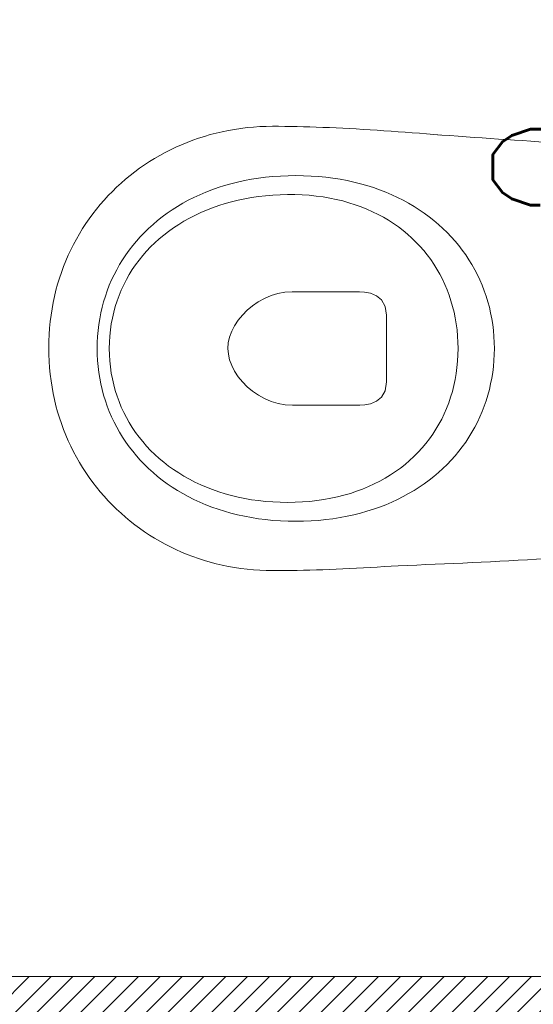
# Model space of a CAD drawing. Header units: inches. Extents: x 27484 to 71626, y -45113 to 39.
# Tile 200 of 256: x 33933 to 33975, y -23446 to -23366. Entities that reach past the tile are written whole.
import ezdxf
from ezdxf.enums import TextEntityAlignment as Align

# ---------------------------------------------------------------- set-up
doc = ezdxf.new("R2010")
doc.units = ezdxf.units.IN
doc.header["$LTSCALE"] = 50
doc.header["$MEASUREMENT"] = 0
for name, color, linetype, lineweight in [('A-ARMATURA', 45, 'Continuous', 5), ('A-SCIANY', 5, 'Continuous', 18), ('A-ść. istn.', 8, 'Continuous', 0)]:
    doc.layers.add(name, color=color, linetype=linetype, lineweight=lineweight)
for name, color, linetype in [('B-IWE', 2, 'Continuous'), ('B-IWE-KAN', 7, 'Continuous'), ('R-MET-IWE', 2, 'Continuous'), ('rz_wentylacja', 10, 'Continuous')]:
    doc.layers.add(name, color=color, linetype=linetype)
doc.styles.get("Standard").update_dxf_attribs({"font": 'romans.shx'})
pattern_1 = [(45, (31560.1443, -34930.5661), (-0.88388348, 0.88388348), [])]

# ---------------------------------------------------------------- blocks, each defined once
blk = doc.blocks.new('A$C04280096')
at = {"layer": 'A-ARMATURA'}
for p, q in [((-19.35, -310.5), (-24.06, -311.25)), ((-14.58, -309.92), (-19.35, -310.5)), ((-9.76, -309.5), (-14.58, -309.92)), ((-4.9, -309.25), (-9.76, -309.5)), ((0, -309.16), (-4.9, -309.25)), ((4.9, -309.25), (0, -309.16)), ((9.76, -309.5), (4.9, -309.25)), ((14.58, -309.92), (9.76, -309.5)), ((19.35, -310.5), (14.58, -309.92)), ((24.06, -311.25), (19.35, -310.5)), ((-46.81, -317.38), (-51.17, -319.07)), ((-42.38, -315.84), (-46.81, -317.38)), ((-37.89, -314.45), (-42.38, -315.84)), ((-33.34, -313.23), (-37.89, -314.45)), ((-28.73, -312.16), (-33.34, -313.23)), ((-24.06, -311.25), (-28.73, -312.16)), ((28.73, -312.16), (24.06, -311.25)), ((33.34, -313.23), (28.73, -312.16)), ((37.89, -314.45), (33.34, -313.23)), ((42.38, -315.84), (37.89, -314.45)), ((46.81, -317.38), (42.38, -315.84)), ((51.17, -319.07), (46.81, -317.38)), ((-63.82, -325.07), (-67.89, -327.36)), ((-59.68, -322.92), (-63.82, -325.07)), ((-55.46, -320.92), (-59.68, -322.92)), ((-51.17, -319.07), (-55.46, -320.92)), ((55.46, -320.92), (51.17, -319.07)), ((59.68, -322.92), (55.46, -320.92)), ((63.82, -325.07), (59.68, -322.92)), ((67.89, -327.36), (63.82, -325.07)), ((-75.77, -332.39), (-79.59, -335.12)), ((-71.87, -329.8), (-75.77, -332.39)), ((-67.89, -327.36), (-71.87, -329.8)), ((71.87, -329.8), (67.89, -327.36)), ((75.77, -332.39), (71.87, -329.8)), ((79.59, -335.12), (75.77, -332.39)), ((-86.95, -341.01), (-90.49, -344.16)), ((-83.31, -338), (-86.95, -341.01)), ((-79.59, -335.12), (-83.31, -338)), ((-29.43, -341.81), (-34.09, -342.96)), ((-24.7, -340.84), (-29.43, -341.81)), ((-19.9, -340.03), (-24.7, -340.84)), ((-15.02, -339.41), (-19.9, -340.03)), ((-10.08, -338.96), (-15.02, -339.41)), ((-5.07, -338.68), (-10.08, -338.96)), ((0, -338.59), (-5.07, -338.68)), ((5.19, -338.69), (0, -338.59)), ((10.32, -338.97), (5.19, -338.69)), ((15.37, -339.45), (10.32, -338.97)), ((20.35, -340.1), (15.37, -339.45)), ((25.25, -340.95), (20.35, -340.1)), ((30.07, -341.97), (25.25, -340.95)), ((34.81, -343.17), (30.07, -341.97)), ((83.31, -338), (79.59, -335.12)), ((86.95, -341.01), (83.31, -338)), ((90.49, -344.16), (86.95, -341.01)), ((-97.27, -350.88), (-100.5, -354.44)), ((-93.93, -347.45), (-97.27, -350.88)), ((-90.49, -344.16), (-93.93, -347.45)), ((-51.87, -349.23), (-56.1, -351.2)), ((-47.56, -347.41), (-51.87, -349.23)), ((-43.15, -345.76), (-47.56, -347.41)), ((-38.66, -344.28), (-43.15, -345.76)), ((-34.09, -342.96), (-38.66, -344.28)), ((39.46, -344.55), (34.81, -343.17)), ((44.03, -346.11), (39.46, -344.55)), ((48.5, -347.84), (44.03, -346.11)), ((52.88, -349.74), (48.5, -347.84)), ((57.15, -351.81), (52.88, -349.74)), ((93.93, -347.45), (90.49, -344.16)), ((97.27, -350.88), (93.93, -347.45)), ((100.5, -354.44), (97.27, -350.88)), ((-173.83, -364.03), (-173.36, -358.21)), ((-173.36, -358.21), (-172.87, -352.37)), ((-103.63, -358.14), (-106.66, -361.96)), ((-100.5, -354.44), (-103.63, -358.14)), ((-68.18, -358.09), (-72.01, -360.7)), ((-64.25, -355.64), (-68.18, -358.09)), ((-60.22, -353.34), (-64.25, -355.64)), ((-56.1, -351.2), (-60.22, -353.34)), ((61.33, -354.05), (57.15, -351.81)), ((65.4, -356.46), (61.33, -354.05)), ((69.37, -359.03), (65.4, -356.46)), ((103.63, -358.14), (100.5, -354.44)), ((106.66, -361.96), (103.63, -358.14)), ((-174.29, -369.84), (-173.83, -364.03)), ((-109.57, -365.92), (-112.36, -370)), ((-106.66, -361.96), (-109.57, -365.92)), ((-79.33, -366.37), (-82.82, -369.43)), ((-75.72, -363.46), (-79.33, -366.37)), ((-72.01, -360.7), (-75.72, -363.46)), ((73.22, -361.76), (69.37, -359.03)), ((76.96, -364.64), (73.22, -361.76)), ((80.59, -367.69), (76.96, -364.64)), ((109.57, -365.92), (106.66, -361.96)), ((112.36, -370), (109.57, -365.92)), ((-174.74, -375.62), (-174.29, -369.84)), ((-115.04, -374.21), (-117.6, -378.55)), ((-112.36, -370), (-115.04, -374.21)), ((-86.19, -372.63), (-89.45, -375.99)), ((-82.82, -369.43), (-86.19, -372.63)), ((84.09, -370.89), (80.59, -367.69)), ((87.47, -374.25), (84.09, -370.89)), ((90.73, -377.76), (87.47, -374.25)), ((115.04, -374.21), (112.36, -370)), ((117.6, -378.55), (115.04, -374.21)), ((-175.6, -387.13), (-175.17, -381.39)), ((-175.17, -381.39), (-174.74, -375.62)), ((-117.6, -378.55), (-120.03, -383.01)), ((-92.58, -379.48), (-95.59, -383.12)), ((-89.45, -375.99), (-92.58, -379.48)), ((93.86, -381.42), (90.73, -377.76)), ((96.85, -385.22), (93.86, -381.42)), ((120.03, -383.01), (117.6, -378.55)), ((-176, -392.84), (-175.6, -387.13)), ((-122.34, -387.59), (-124.52, -392.3)), ((-120.03, -383.01), (-122.34, -387.59)), ((-98.46, -386.9), (-101.21, -390.81)), ((-95.59, -383.12), (-98.46, -386.9)), ((99.71, -389.17), (96.85, -385.22)), ((102.43, -393.27), (99.71, -389.17)), ((122.34, -387.59), (120.03, -383.01)), ((124.52, -392.3), (122.34, -387.59)), ((175.96, -386.92), (176.34, -392.64)), ((-176.77, -404.18), (-176.4, -398.53)), ((-176.4, -398.53), (-176, -392.84)), ((-126.57, -397.12), (-128.49, -402.06)), ((-124.52, -392.3), (-126.57, -397.12)), ((-103.82, -394.86), (-106.29, -399.05)), ((-101.21, -390.81), (-103.82, -394.86)), ((-34.11, -397.56), (-39.28, -400.49)), ((-26.84, -396.45), (-34.11, -397.56)), ((-2.06, -396.45), (-26.84, -396.45)), ((26.95, -396.45), (-2.06, -396.45)), ((34.23, -397.56), (26.95, -396.45)), ((39.4, -400.49), (34.23, -397.56)), ((105.01, -397.5), (102.43, -393.27)), ((107.45, -401.88), (105.01, -397.5)), ((126.57, -397.12), (124.52, -392.3)), ((128.49, -402.06), (126.57, -397.12)), ((176.34, -392.64), (176.7, -398.34)), ((176.7, -398.34), (177.04, -404.01)), ((-177.13, -409.8), (-176.77, -404.18)), ((-128.49, -402.06), (-130.27, -407.12)), ((-108.62, -403.37), (-110.8, -407.82)), ((-106.29, -399.05), (-108.62, -403.37)), ((-42.7, -404.65), (-44.69, -409.42)), ((-39.28, -400.49), (-42.7, -404.65)), ((42.81, -404.62), (39.4, -400.49)), ((44.81, -409.36), (42.81, -404.62)), ((109.74, -406.39), (107.45, -401.88)), ((111.87, -411.04), (109.74, -406.39)), ((130.27, -407.12), (128.49, -402.06)), ((177.04, -404.01), (177.37, -409.64)), ((-177.47, -415.39), (-177.13, -409.8)), ((-131.9, -412.29), (-133.4, -417.57)), ((-130.27, -407.12), (-131.9, -412.29)), ((-112.84, -412.39), (-114.73, -417.1)), ((-110.8, -407.82), (-112.84, -412.39)), ((-45.63, -414.21), (-45.84, -418.41)), ((-44.69, -409.42), (-45.63, -414.21)), ((45.75, -414.09), (44.81, -409.36)), ((45.97, -418.21), (45.75, -414.09)), ((113.86, -415.82), (111.87, -411.04)), ((131.9, -412.29), (130.27, -407.12)), ((133.4, -417.57), (131.9, -412.29)), ((177.37, -409.64), (177.68, -415.24)), ((-178.1, -426.45), (-177.79, -420.94)), ((-177.79, -420.94), (-177.47, -415.39)), ((-133.4, -417.57), (-134.75, -422.97)), ((-116.46, -421.93), (-118.04, -426.88)), ((-114.73, -417.1), (-116.46, -421.93)), ((-45.84, -418.41), (-45.97, -472.78)), ((45.97, -472.5), (45.97, -418.21)), ((115.69, -420.74), (113.86, -415.82)), ((117.36, -425.78), (115.69, -420.74)), ((134.75, -422.97), (133.4, -417.57)), ((177.68, -415.24), (177.98, -420.8)), ((177.98, -420.8), (178.26, -426.32)), ((-178.38, -431.91), (-178.1, -426.45)), ((-135.95, -428.48), (-137, -434.1)), ((-134.75, -422.97), (-135.95, -428.48)), ((-118.04, -426.88), (-119.46, -431.95)), ((118.86, -430.95), (117.36, -425.78)), ((135.95, -428.48), (134.75, -422.97)), ((137, -434.1), (135.95, -428.48)), ((178.26, -426.32), (178.52, -431.8)), ((-178.89, -442.71), (-178.64, -437.34)), ((-178.64, -437.34), (-178.38, -431.91)), ((-137, -434.1), (-137.9, -439.82)), ((-120.71, -437.15), (-121.8, -442.46)), ((-119.46, -431.95), (-120.71, -437.15)), ((120.2, -436.25), (118.86, -430.95)), ((121.37, -441.67), (120.2, -436.25)), ((137.9, -439.82), (137, -434.1)), ((178.52, -431.8), (178.76, -437.24)), ((178.76, -437.24), (178.98, -442.63)), ((-179.1, -448.04), (-178.89, -442.71)), ((-138.64, -445.65), (-139.22, -451.58)), ((-137.9, -439.82), (-138.64, -445.65)), ((-121.8, -442.46), (-122.72, -447.88)), ((122.37, -447.21), (121.37, -441.67)), ((138.64, -445.65), (137.9, -439.82)), ((139.22, -451.58), (138.64, -445.65)), ((178.98, -442.63), (179.18, -447.97)), ((-179.47, -458.55), (-179.3, -453.32)), ((-179.3, -453.32), (-179.1, -448.04)), ((-139.22, -451.58), (-139.64, -457.62)), ((-123.47, -453.42), (-124.05, -459.07)), ((-122.72, -447.88), (-123.47, -453.42)), ((123.2, -452.88), (122.37, -447.21)), ((123.84, -458.66), (123.2, -452.88)), ((139.64, -457.62), (139.22, -451.58)), ((179.18, -447.97), (179.36, -453.26)), ((179.36, -453.26), (179.52, -458.49)), ((-179.62, -463.72), (-179.47, -458.55)), ((-139.64, -457.62), (-139.89, -463.76)), ((-124.05, -459.07), (-124.44, -464.83)), ((124.31, -464.55), (123.84, -458.66)), ((139.89, -463.76), (139.64, -457.62)), ((179.52, -458.49), (179.65, -463.67)), ((-179.84, -473.89), (-179.74, -468.83)), ((-179.74, -468.83), (-179.62, -463.72)), ((-139.89, -463.76), (-139.97, -469.99)), ((-139.97, -469.99), (-139.89, -476.23)), ((-139.97, -469.99), (-139.97, -469.99)), ((-124.44, -464.83), (-124.66, -470.71)), ((124.59, -470.56), (124.31, -464.55)), ((139.97, -469.99), (139.89, -463.76)), ((139.89, -476.23), (139.97, -469.99)), ((139.97, -469.99), (139.97, -469.99)), ((179.65, -463.67), (179.76, -468.8)), ((179.76, -468.8), (179.85, -473.86)), ((-179.91, -478.88), (-179.84, -473.89)), ((-139.89, -476.23), (-139.64, -482.37)), ((-124.66, -470.71), (-124.69, -476.68)), ((-124.69, -476.68), (-124.54, -482.67)), ((-124.69, -476.68), (-124.69, -476.68)), ((-45.97, -472.78), (-45.58, -478.69)), ((44.55, -484.25), (45.6, -478.45)), ((45.6, -478.45), (45.97, -472.5)), ((45.97, -472.5), (45.97, -472.5)), ((124.69, -476.68), (124.59, -470.56)), ((124.6, -482.67), (124.69, -476.68)), ((124.69, -476.68), (124.69, -476.68)), ((139.64, -482.37), (139.89, -476.23)), ((179.85, -473.86), (179.92, -478.86)), ((-179.97, -488.67), (-179.95, -483.81)), ((-179.95, -483.81), (-179.91, -478.88)), ((-139.64, -482.37), (-139.22, -488.41)), ((-124.54, -482.67), (-124.21, -488.57)), ((-45.58, -478.69), (-44.5, -484.45)), ((-44.5, -484.45), (-42.8, -490)), ((42.86, -489.83), (44.55, -484.25)), ((124.33, -488.57), (124.6, -482.67)), ((139.22, -488.41), (139.64, -482.37)), ((179.92, -478.86), (179.95, -483.8)), ((179.95, -483.8), (179.97, -488.67)), ((-179.9, -493.91), (-179.97, -488.67)), ((-179.69, -499.11), (-179.9, -493.91)), ((-139.22, -488.41), (-138.64, -494.34)), ((-138.64, -494.34), (-137.9, -500.17)), ((-124.21, -488.57), (-123.72, -494.38)), ((-123.72, -494.38), (-123.06, -500.1)), ((-42.8, -490), (-40.54, -495.31)), ((40.6, -495.17), (42.86, -489.83)), ((123.27, -500.1), (123.88, -494.38)), ((123.88, -494.38), (124.33, -488.57)), ((137.9, -500.17), (138.64, -494.34)), ((138.64, -494.34), (139.22, -488.41)), ((179.9, -493.91), (179.69, -499.11)), ((179.97, -488.67), (179.9, -493.91)), ((-179.34, -504.28), (-179.69, -499.11)), ((-137.9, -500.17), (-137, -505.89)), ((-123.06, -500.1), (-122.24, -505.72)), ((-40.54, -495.31), (-37.77, -500.33)), ((-37.77, -500.33), (-34.56, -505.01)), ((34.62, -504.92), (37.83, -500.22)), ((37.83, -500.22), (40.6, -495.17)), ((122.48, -505.72), (123.27, -500.1)), ((137, -505.89), (137.9, -500.17)), ((179.69, -499.11), (179.33, -504.28)), ((-178.86, -509.4), (-179.34, -504.28)), ((-178.24, -514.48), (-178.86, -509.4)), ((-137, -505.89), (-135.95, -511.51)), ((-122.24, -505.72), (-121.25, -511.25)), ((-34.56, -505.01), (-30.96, -509.31)), ((-30.96, -509.31), (-27.04, -513.18)), ((27.08, -513.13), (31.01, -509.24)), ((31.01, -509.24), (34.62, -504.92)), ((121.53, -511.25), (122.48, -505.72)), ((135.95, -511.51), (137, -505.89)), ((178.85, -509.4), (178.22, -514.48)), ((179.33, -504.28), (178.85, -509.4)), ((-177.49, -519.52), (-178.24, -514.48)), ((-135.95, -511.51), (-134.75, -517.02)), ((-134.75, -517.02), (-133.4, -522.41)), ((-121.25, -511.25), (-120.1, -516.68)), ((-120.1, -516.68), (-118.8, -522)), ((-27.04, -513.18), (-22.85, -516.58)), ((-22.85, -516.58), (-18.45, -519.47)), ((18.47, -519.45), (22.88, -516.55)), ((22.88, -516.55), (27.08, -513.13)), ((119.13, -522), (120.41, -516.68)), ((120.41, -516.68), (121.53, -511.25)), ((133.4, -522.41), (134.75, -517.02)), ((134.75, -517.02), (135.95, -511.51)), ((178.22, -514.48), (177.46, -519.52)), ((-176.61, -524.51), (-177.49, -519.52)), ((-175.6, -529.45), (-176.61, -524.51)), ((-133.4, -522.41), (-131.9, -527.7)), ((-118.8, -522), (-117.34, -527.21)), ((-18.45, -519.47), (-13.91, -521.79)), ((-13.91, -521.79), (-9.28, -523.5)), ((-9.28, -523.5), (-4.62, -524.57)), ((-4.62, -524.57), (0, -524.93)), ((0, -524.93), (4.62, -524.56)), ((4.62, -524.56), (9.29, -523.5)), ((9.29, -523.5), (13.92, -521.78)), ((13.92, -521.78), (18.47, -519.45)), ((117.69, -527.21), (119.13, -522)), ((131.9, -527.7), (133.4, -522.41)), ((176.57, -524.51), (175.55, -529.45)), ((177.46, -519.52), (176.57, -524.51)), ((-174.46, -534.34), (-175.6, -529.45)), ((-173.19, -539.18), (-174.46, -534.34)), ((-131.9, -527.7), (-130.27, -532.87)), ((-130.27, -532.87), (-128.49, -537.93)), ((-117.34, -527.21), (-115.73, -532.32)), ((-115.73, -532.32), (-113.97, -537.32)), ((114.35, -537.32), (116.1, -532.32)), ((116.1, -532.32), (117.69, -527.21)), ((128.49, -537.93), (130.27, -532.87)), ((130.27, -532.87), (131.9, -527.7)), ((174.4, -534.34), (173.12, -539.18)), ((175.55, -529.45), (174.4, -534.34)), ((-171.8, -543.97), (-173.19, -539.18)), ((-128.49, -537.93), (-126.57, -542.87)), ((-113.97, -537.32), (-112.07, -542.2)), ((-112.07, -542.2), (-110.02, -546.96)), ((110.41, -546.96), (112.46, -542.2)), ((112.46, -542.2), (114.35, -537.32)), ((126.57, -542.87), (128.49, -537.93)), ((173.12, -539.18), (171.72, -543.97)), ((-170.29, -548.7), (-171.8, -543.97)), ((-168.66, -553.37), (-170.29, -548.7)), ((-126.57, -542.87), (-124.52, -547.69)), ((-124.52, -547.69), (-122.34, -552.4)), ((-110.02, -546.96), (-107.83, -551.6)), ((108.23, -551.6), (110.41, -546.96)), ((122.34, -552.4), (124.52, -547.69)), ((124.52, -547.69), (126.57, -542.87)), ((170.19, -548.7), (168.54, -553.37)), ((171.72, -543.97), (170.19, -548.7)), ((-166.9, -557.98), (-168.66, -553.37)), ((-165.03, -562.53), (-166.9, -557.98)), ((-122.34, -552.4), (-120.03, -556.98)), ((-120.03, -556.98), (-117.6, -561.44)), ((-107.83, -551.6), (-105.51, -556.12)), ((-105.51, -556.12), (-103.04, -560.51)), ((103.43, -560.51), (105.9, -556.12)), ((105.9, -556.12), (108.23, -551.6)), ((117.6, -561.44), (120.03, -556.98)), ((120.03, -556.98), (122.34, -552.4)), ((166.77, -557.98), (164.88, -562.53)), ((168.54, -553.37), (166.77, -557.98)), ((-163.04, -567.01), (-165.03, -562.53)), ((-117.6, -561.44), (-115.04, -565.77)), ((-115.04, -565.77), (-112.36, -569.99)), ((-103.04, -560.51), (-100.45, -564.77)), ((-100.45, -564.77), (-97.72, -568.9)), ((98.09, -568.9), (100.83, -564.77)), ((100.83, -564.77), (103.43, -560.51)), ((112.36, -569.99), (115.04, -565.77)), ((115.04, -565.77), (117.6, -561.44)), ((164.88, -562.53), (162.87, -567.01)), ((-160.93, -571.42), (-163.04, -567.01)), ((-158.71, -575.77), (-160.93, -571.42)), ((-112.36, -569.99), (-109.57, -574.07)), ((-109.57, -574.07), (-106.66, -578.03)), ((-97.72, -568.9), (-94.87, -572.9)), ((-94.87, -572.9), (-91.89, -576.75)), ((92.23, -576.75), (95.23, -572.9)), ((95.23, -572.9), (98.09, -568.9)), ((106.66, -578.03), (109.57, -574.07)), ((109.57, -574.07), (112.36, -569.99)), ((160.75, -571.42), (158.51, -575.77)), ((162.87, -567.01), (160.75, -571.42)), ((-156.38, -580.05), (-158.71, -575.77)), ((-153.94, -584.25), (-156.38, -580.05)), ((-106.66, -578.03), (-103.63, -581.85)), ((-103.63, -581.85), (-100.5, -585.55)), ((-91.89, -576.75), (-88.79, -580.47)), ((-88.79, -580.47), (-85.56, -584.04)), ((85.88, -584.04), (89.12, -580.47)), ((89.12, -580.47), (92.23, -576.75)), ((100.5, -585.55), (103.63, -581.85)), ((103.63, -581.85), (106.66, -578.03)), ((156.16, -580.05), (153.69, -584.25)), ((158.51, -575.77), (156.16, -580.05)), ((-151.39, -588.38), (-153.94, -584.25)), ((-148.73, -592.43), (-151.39, -588.38)), ((-100.5, -585.55), (-97.27, -589.11)), ((-97.27, -589.11), (-93.93, -592.53)), ((-85.56, -584.04), (-82.22, -587.47)), ((-82.22, -587.47), (-78.77, -590.75)), ((79.05, -590.75), (82.52, -587.47)), ((82.52, -587.47), (85.88, -584.04)), ((93.93, -592.53), (97.27, -589.11)), ((97.27, -589.11), (100.5, -585.55)), ((151.12, -588.38), (148.44, -592.43)), ((153.69, -584.25), (151.12, -588.38)), ((-145.96, -596.41), (-148.73, -592.43)), ((-143.09, -600.3), (-145.96, -596.41)), ((-93.93, -592.53), (-90.49, -595.82)), ((-90.49, -595.82), (-86.95, -598.98)), ((-78.77, -590.75), (-75.2, -593.87)), ((-75.2, -593.87), (-71.53, -596.84)), ((-71.53, -596.84), (-67.75, -599.66)), ((67.96, -599.66), (71.77, -596.84)), ((71.77, -596.84), (75.46, -593.87)), ((75.46, -593.87), (79.05, -590.75)), ((86.95, -598.98), (90.49, -595.82)), ((90.49, -595.82), (93.93, -592.53)), ((145.66, -596.41), (142.77, -600.3)), ((148.44, -592.43), (145.66, -596.41)), ((-140.12, -604.11), (-143.09, -600.3)), ((-137.05, -607.83), (-140.12, -604.11)), ((-86.95, -598.98), (-83.31, -601.99)), ((-83.31, -601.99), (-79.59, -604.86)), ((-79.59, -604.86), (-75.77, -607.6)), ((-67.75, -599.66), (-63.86, -602.31)), ((-63.86, -602.31), (-59.87, -604.8)), ((-59.87, -604.8), (-55.79, -607.12)), ((55.94, -607.12), (60.05, -604.8)), ((60.05, -604.8), (64.06, -602.31)), ((64.06, -602.31), (67.96, -599.66)), ((75.77, -607.6), (79.59, -604.86)), ((79.59, -604.86), (83.31, -601.99)), ((83.31, -601.99), (86.95, -598.98)), ((139.77, -604.11), (136.68, -607.83)), ((142.77, -600.3), (139.77, -604.11)), ((-133.88, -611.47), (-137.05, -607.83)), ((-130.61, -615.02), (-133.88, -611.47)), ((-75.77, -607.6), (-71.87, -610.18)), ((-71.87, -610.18), (-67.89, -612.63)), ((-67.89, -612.63), (-63.82, -614.92)), ((-55.79, -607.12), (-51.6, -609.27)), ((-51.6, -609.27), (-47.33, -611.25)), ((-47.33, -611.25), (-42.96, -613.06)), ((-42.96, -613.06), (-38.51, -614.68)), ((38.58, -614.68), (43.06, -613.06)), ((43.06, -613.06), (47.44, -611.25)), ((47.44, -611.25), (51.74, -609.27)), ((51.74, -609.27), (55.94, -607.12)), ((63.82, -614.92), (67.89, -612.63)), ((67.89, -612.63), (71.87, -610.18)), ((71.87, -610.18), (75.77, -607.6)), ((133.49, -611.47), (130.19, -615.02)), ((136.68, -607.83), (133.49, -611.47)), ((-127.25, -618.47), (-130.61, -615.02)), ((-123.79, -621.84), (-127.25, -618.47)), ((-120.23, -625.1), (-123.79, -621.84)), ((-63.82, -614.92), (-59.68, -617.07)), ((-59.68, -617.07), (-55.46, -619.07)), ((-55.46, -619.07), (-51.17, -620.92)), ((-51.17, -620.92), (-46.81, -622.61)), ((-38.51, -614.68), (-33.96, -616.13)), ((-33.96, -616.13), (-29.34, -617.39)), ((-29.34, -617.39), (-24.64, -618.47)), ((-24.64, -618.47), (-19.85, -619.36)), ((-19.85, -619.36), (-15, -620.05)), ((-15, -620.05), (-10.07, -620.55)), ((-10.07, -620.55), (-5.07, -620.85)), ((-5.07, -620.85), (0, -620.96)), ((0, -620.96), (5.07, -620.85)), ((0, -620.96), (0, -620.96)), ((5.07, -620.85), (10.07, -620.55)), ((10.07, -620.55), (15.01, -620.05)), ((15.01, -620.05), (19.88, -619.36)), ((19.88, -619.36), (24.67, -618.47)), ((24.67, -618.47), (29.39, -617.39)), ((29.39, -617.39), (34.03, -616.13)), ((34.03, -616.13), (38.58, -614.68)), ((46.81, -622.61), (51.17, -620.92)), ((51.17, -620.92), (55.46, -619.07)), ((55.46, -619.07), (59.68, -617.07)), ((59.68, -617.07), (63.82, -614.92)), ((123.32, -621.84), (119.75, -625.1)), ((126.81, -618.47), (123.32, -621.84)), ((130.19, -615.02), (126.81, -618.47)), ((-116.59, -628.27), (-120.23, -625.1)), ((-112.85, -631.35), (-116.59, -628.27)), ((-46.81, -622.61), (-42.38, -624.15)), ((-42.38, -624.15), (-37.89, -625.53)), ((-37.89, -625.53), (-33.34, -626.76)), ((-33.34, -626.76), (-28.73, -627.83)), ((-28.73, -627.83), (-24.06, -628.74)), ((-24.06, -628.74), (-19.35, -629.49)), ((-19.35, -629.49), (-14.58, -630.07)), ((14.58, -630.07), (19.35, -629.49)), ((19.35, -629.49), (24.06, -628.74)), ((24.06, -628.74), (28.73, -627.83)), ((28.73, -627.83), (33.34, -626.76)), ((33.34, -626.76), (37.89, -625.53)), ((37.89, -625.53), (42.38, -624.15)), ((42.38, -624.15), (46.81, -622.61)), ((116.08, -628.27), (112.33, -631.35)), ((119.75, -625.1), (116.08, -628.27)), ((-109.03, -634.32), (-112.85, -631.35)), ((-105.12, -637.18), (-109.03, -634.32)), ((-101.13, -639.94), (-105.12, -637.18)), ((-14.58, -630.07), (-9.76, -630.49)), ((-9.76, -630.49), (-4.9, -630.74)), ((-4.9, -630.74), (0, -630.82)), ((0, -630.82), (4.9, -630.74)), ((0, -630.82), (0, -630.82)), ((4.9, -630.74), (9.76, -630.49)), ((9.76, -630.49), (14.58, -630.07)), ((104.55, -637.18), (100.53, -639.94)), ((108.48, -634.32), (104.55, -637.18)), ((112.33, -631.35), (108.48, -634.32)), ((-97.05, -642.6), (-101.13, -639.94)), ((-92.89, -645.14), (-97.05, -642.6)), ((-88.65, -647.58), (-92.89, -645.14)), ((92.26, -645.14), (88, -647.58)), ((96.44, -642.6), (92.26, -645.14)), ((100.53, -639.94), (96.44, -642.6)), ((-84.33, -649.89), (-88.65, -647.58)), ((-79.94, -652.1), (-84.33, -649.89)), ((-75.47, -654.18), (-79.94, -652.1)), ((79.25, -652.1), (74.76, -654.18)), ((83.66, -649.89), (79.25, -652.1)), ((88, -647.58), (83.66, -649.89)), ((-70.92, -656.15), (-75.47, -654.18)), ((-66.31, -657.99), (-70.92, -656.15)), ((-61.62, -659.71), (-66.31, -657.99)), ((-56.86, -661.31), (-61.62, -659.71)), ((-52.04, -662.77), (-56.86, -661.31)), ((56.09, -661.31), (51.25, -662.77)), ((60.86, -659.71), (56.09, -661.31)), ((65.56, -657.99), (60.86, -659.71)), ((70.2, -656.15), (65.56, -657.99)), ((74.76, -654.18), (70.2, -656.15)), ((-47.15, -664.11), (-52.04, -662.77)), ((-42.19, -665.32), (-47.15, -664.11)), ((-37.17, -666.39), (-42.19, -665.32)), ((-32.1, -667.32), (-37.17, -666.39)), ((-26.96, -668.12), (-32.1, -667.32)), ((-21.76, -668.77), (-26.96, -668.12)), ((-16.51, -669.29), (-21.76, -668.77)), ((-11.2, -669.66), (-16.51, -669.29)), ((-5.84, -669.88), (-11.2, -669.66)), ((-0.43, -669.95), (-5.84, -669.88)), ((4.98, -669.88), (-0.43, -669.95)), ((10.35, -669.66), (4.98, -669.88)), ((15.66, -669.29), (10.35, -669.66)), ((20.92, -668.77), (15.66, -669.29)), ((26.12, -668.12), (20.92, -668.77)), ((31.26, -667.32), (26.12, -668.12)), ((36.35, -666.39), (31.26, -667.32)), ((41.38, -665.32), (36.35, -666.39)), ((46.35, -664.11), (41.38, -665.32)), ((51.25, -662.77), (46.35, -664.11))]:
    blk.add_line(p, q, dxfattribs=at)
at = {"layer": 'A-ARMATURA', "linetype": 'Continuous'}
for centre, radius, start, end in [((-8576.26, 264.4), 8425.94, 355.762455, 357.188478), ((-5010.96, -574.67), 5190.32, 2.07305, 4.71198)]:
    blk.add_arc(centre, radius, start, end, dxfattribs=at)
blk = doc.blocks.new('IWE0W')
at = {"layer": 'B-IWE-KAN'}
blk.add_lwpolyline([(0.8536, 0.8536, -1), (0.1464, 0.1464), (0.8536, 0.8536, 1), (0.1464, 0.1464)], format="xyb", dxfattribs=at)
blk = doc.blocks.new('IWE0W011')
at = {"layer": 'B-IWE'}
blk.add_lwpolyline([(0, 0), (25, 0), (25, 25), (0, 25), (0, 0)], dxfattribs=at)
at = {"xscale": 15, "yscale": 15, "zscale": 15}
blk.add_blockref('IWE0W', (5, 5), dxfattribs=at)
at = {"layer": 'R-MET-IWE', "width": 0.75}
blk.add_attdef('NR', text='', height=9.5, dxfattribs=at).set_placement((12.5, 37), align=Align.MIDDLE)

msp = doc.modelspace()

# ---------------------------------------------------------------- hatches: boundary and pattern name
at = {"layer": 'A-ść. istn.', "ltscale": 0.1}
h = msp.add_hatch(dxfattribs=at)
h.set_pattern_fill('ANSI31', color=256, scale=10)
h.set_pattern_definition(pattern_1)
h.paths.add_polyline_path([(33612.48246, -23142.96968), (33490.98246, -23142.96968), (33490.98246, -23137.96968), (33478.98246, -23137.96968), (33478.98246, -23162.96968), (33490.98246, -23162.96968), (33490.98246, -23154.96968), (33612.48246, -23154.96968)])
h.paths.add_polyline_path([(33490.98246, -23264.96968), (33478.98246, -23264.96968), (33478.98246, -23443.96968), (33488.86472, -23443.96968), (33488.86472, -23456.46968), (33607.48246, -23456.46968), (33607.48246, -23443.96968), (33490.98246, -23443.96968)])
h.paths.add_polyline_path([(33607.48246, -23456.46968), (33488.86472, -23456.46968), (33488.86472, -23468.96968), (33607.48246, -23468.96968)])
h.paths.add_polyline_path([(33758.48246, -23456.46968), (33642.48246, -23456.46968), (33642.48246, -23468.96968), (33758.48246, -23468.96968)])
h.paths.add_polyline_path([(33758.48246, -23442.96968), (33830.48246, -23442.96968), (33830.48246, -23456.46968), (34014.98246, -23456.46968), (34014.98246, -23417.96968), (34002.48246, -23417.96968), (34002.48246, -23443.96968), (33842.48246, -23443.96968), (33842.48246, -23341.96968), (33847.48246, -23341.96968), (33847.48246, -23329.96968), (33842.48246, -23329.96968), (33842.48246, -23318.96968), (33830.48246, -23318.96968), (33830.48246, -23430.96968), (33746.48246, -23430.96968), (33746.48246, -23443.96968), (33642.48246, -23443.96968), (33642.48246, -23456.46968), (33758.48246, -23456.46968)])
h = msp.add_hatch(dxfattribs=at)
h.set_pattern_fill('ANSI31', color=256, scale=10)
h.set_pattern_definition(pattern_1)
h.paths.add_polyline_path([(34014.98246, -23270.96968), (34002.48246, -23270.96968), (34002.48246, -23272.23124), (34002.48246, -23294.35433), (34002.48246, -23314.96968), (34014.98246, -23314.96968)])
h.paths.add_polyline_path([(34027.48246, -23270.96968), (34014.98246, -23270.96968), (34014.98246, -23314.96968), (34027.48246, -23314.96968)])
h.paths.add_polyline_path([(34027.48246, -23314.96968), (34014.98246, -23314.96968), (34014.98246, -23319.96968, -0.19891237), (34020.28576, -23322.16638, -0.41421356), (34020.28576, -23332.77298, -0.19891237), (34014.98246, -23334.96968), (34014.98246, -23339.96968), (34027.48246, -23339.96968)])
h.paths.add_polyline_path([(34014.98246, -23314.96968), (34002.48246, -23314.96968), (34002.48246, -23319.96968), (34014.98246, -23319.96968)])
h.paths.add_polyline_path([(34014.98246, -23334.96968), (34002.48246, -23334.96968), (34002.48246, -23339.96968), (34014.98246, -23339.96968)])
h.paths.add_polyline_path([(34014.98246, -23340.96968), (34002.48246, -23340.96968), (34002.48246, -23365.96968), (34014.98246, -23365.96968), (34014.98246, -23360.96968, -0.19891237), (34009.67916, -23358.77298, -0.66817864), (34014.98246, -23345.96968)])
h.paths.add_polyline_path([(34027.48246, -23340.96968), (34014.98246, -23340.96968), (34014.98246, -23345.96968, -0.19891237), (34020.28576, -23348.16638, -0.66817864), (34014.98246, -23360.96968), (34014.98246, -23365.96968), (34027.48246, -23365.96968)])
h.paths.add_polyline_path([(34027.48246, -23366.96968), (34014.98246, -23366.96968), (34014.98246, -23371.96968, -0.19891237), (34020.28576, -23374.16638, -0.66817864), (34014.98246, -23386.96968), (34014.98246, -23391.96968), (34027.48246, -23391.96968)])
h.paths.add_polyline_path([(34014.98246, -23366.96968), (34002.48246, -23366.96968), (34002.48246, -23377.55655), (34002.48246, -23377.55655), (34002.48246, -23391.96968), (34014.98246, -23391.96968), (34014.98246, -23386.96968, -0.19891237), (34009.67916, -23384.77298, -0.66817864), (34014.98246, -23371.96968)])
h.paths.add_polyline_path([(34014.98246, -23391.96968), (34002.48246, -23391.96968), (34002.48246, -23443.96968), (33842.48246, -23443.96968), (33842.48246, -23341.96968), (33847.48246, -23341.96968), (33847.48246, -23329.96968), (33842.48246, -23329.96968), (33842.48246, -23318.96968), (33830.48246, -23318.96968), (33830.48246, -23430.96968), (33746.48246, -23430.96968), (33746.48246, -23443.96968), (33642.48246, -23443.96968), (33642.48246, -23456.46968), (33758.48246, -23456.46968), (33758.48246, -23442.96968), (33830.48246, -23442.96968), (33830.48246, -23456.46968), (34014.98246, -23456.46968)])
h.paths.add_polyline_path([(34027.48246, -23392.96968), (34014.98246, -23392.96968), (34014.98246, -23397.96968, -0.19891237), (34020.28576, -23400.16638, -0.66817864), (34014.98246, -23412.96968), (34014.98246, -23417.96968), (34027.48246, -23417.96968)])

# ---------------------------------------------------------------- linework, layer by layer
at = {"layer": 'A-SCIANY', "ltscale": 3}
msp.add_line((33842.48246, -23443.96968), (34002.48246, -23443.96968), dxfattribs=at)

# ---------------------------------------------------------------- block references
at = {"layer": 'A-ARMATURA', "lineweight": -3, "xscale": 0.09999999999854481, "yscale": 0.09999999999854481, "zscale": 0.09999999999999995, "rotation": 270}
msp.add_blockref('A$C04280096', (34002.48246, -23393.09962), dxfattribs=at)
at = {"layer": 'rz_wentylacja'}
ref = msp.add_blockref('IWE0W011', (34002.48246, -23314.96968), dxfattribs=dict(at, xscale=-1, rotation=180))
ref.add_attrib('NR', '2->', (33987.45287, -23383.56099), dxfattribs={"layer": 'R-MET-IWE', "height": 16, "rotation": 90, "width": 0.75})

doc.saveas('drawing.dxf')
